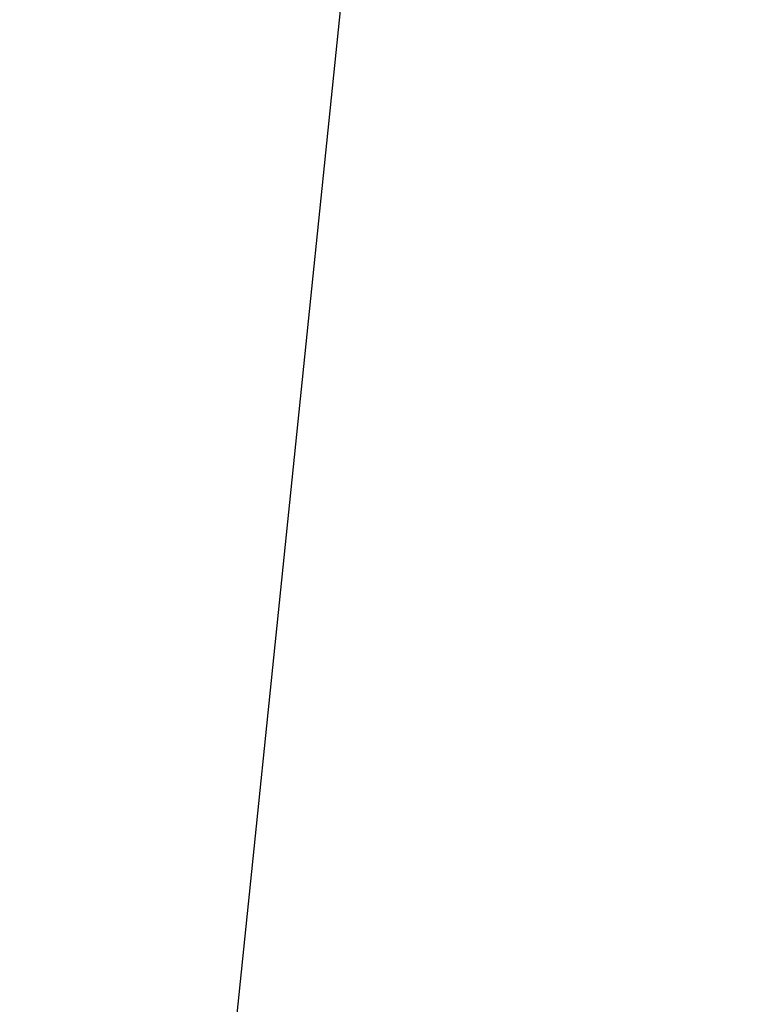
# Model space of a CAD drawing. Header units: millimetres. Extents: x 64 to 139, y 22 to 281.
# Tile 139 of 256: x 106.8888 to 106.9171, y 23.7952 to 23.834. Entities that reach past the tile are written whole.
import ezdxf

# ---------------------------------------------------------------- set-up
doc = ezdxf.new("R2010")
doc.units = ezdxf.units.MM

msp = doc.modelspace()

# ---------------------------------------------------------------- linework, layer by layer
at = {"color": 7, "linetype": 'Continuous', "lineweight": 25}
msp.add_line((106.894005, 23.76251), (107.422807, 28.886455), dxfattribs=at)
msp.add_open_spline([(109.679309, 53.329899), (109.656229, 53.324663), (109.606776, 53.313444), (109.527998, 53.272344), (109.440213, 53.211777), (109.344227, 53.128143), (109.240836, 53.020947), (109.123724, 52.880197), (108.99312, 52.699587), (108.849446, 52.47201), (108.700326, 52.204226), (108.557631, 51.915711), (108.422749, 51.613077), (108.296857, 51.304443), (108.172499, 50.968957), (108.052523, 50.624456), (107.940224, 50.284338), (107.836248, 49.952513), (107.740356, 49.631059), (107.651725, 49.319594), (107.566496, 49.006287), (107.485333, 48.693914), (107.40888, 48.385603), (107.341352, 48.101375), (107.282551, 47.843716), (107.232422, 47.617413), (107.190832, 47.422047), (107.155465, 47.260932), (107.123963, 47.09354), (107.088589, 46.85434), (107.048754, 46.518114), (107.006821, 46.064293), (106.968771, 45.536671), (106.936188, 44.940422), (106.910647, 44.281017), (106.895898, 43.655059), (106.88939, 43.084174), (106.888453, 42.579788), (106.892516, 42.057458), (106.902103, 41.512873), (106.918433, 40.925868), (106.939122, 40.267129), (106.966574, 39.495877), (107.001406, 38.616544), (107.044437, 37.636887), (107.094983, 36.5929), (107.153288, 35.497811), (107.221022, 34.340327), (107.298914, 33.134004), (107.387751, 31.893858), (107.486413, 30.657393), (107.587152, 29.53033), (107.688088, 28.516147), (107.787414, 27.613493), (107.893432, 26.748029), (108.000452, 25.969855), (108.107538, 25.276673), (108.213844, 24.664118), (108.325338, 24.098821), (108.442106, 23.585486), (108.56423, 23.128838), (108.689276, 22.741364), (108.81702, 22.423191), (108.947296, 22.173451), (109.082609, 21.991657), (109.223026, 21.875289), (109.318393, 21.861026), (109.366865, 21.853777)], degree=3, knots=[0, 0, 0, 0, 0.010229, 0.021917, 0.034952, 0.049224, 0.06462, 0.081029, 0.10152, 0.123085, 0.14555, 0.168741, 0.187701, 0.206932, 0.226319, 0.244946, 0.262432, 0.278508, 0.29351, 0.307451, 0.320343, 0.333964, 0.346212, 0.357103, 0.366651, 0.374868, 0.381663, 0.38718, 0.392224, 0.397607, 0.406343, 0.415698, 0.425591, 0.435959, 0.446779, 0.45807, 0.46558, 0.473344, 0.481401, 0.489805, 0.49888, 0.509514, 0.521661, 0.536605, 0.553058, 0.570866, 0.58988, 0.609963, 0.632287, 0.655528, 0.679565, 0.704298, 0.724169, 0.744398, 0.764971, 0.785891, 0.803924, 0.822235, 0.840851, 0.859805, 0.879143, 0.898915, 0.918009, 0.9376, 0.95775, 0.978526, 1, 1, 1, 1], dxfattribs=at)

doc.saveas('drawing.dxf')
